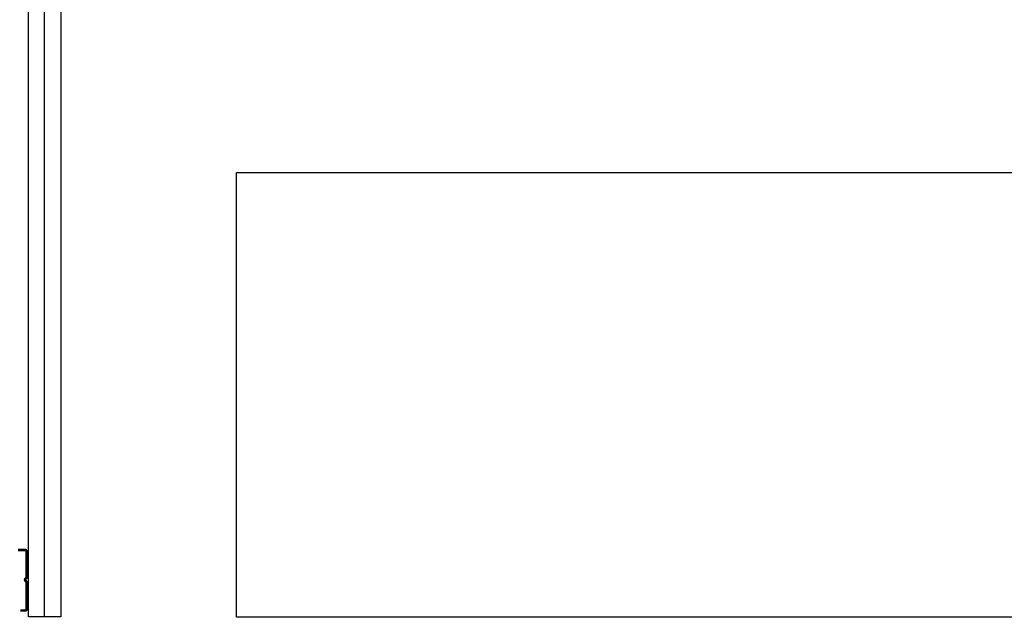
# Model space of a CAD drawing. Header units: inches. Extents: x 34737 to 291769, y 4926 to 74566.
# Tile 24 of 256: x 249366 to 249938, y 31257 to 31604. Entities that reach past the tile are written whole.
import ezdxf

# ---------------------------------------------------------------- set-up
doc = ezdxf.new("R2010")
doc.units = ezdxf.units.IN
doc.header["$LTSCALE"] = 300
doc.layers.add('!_A_52_NOVÉ KCIE', color=7, linetype='Continuous', lineweight=13, true_color=0xa30000)
doc.layers.add('UK3', color=3, linetype='Continuous')

msp = doc.modelspace()

# ---------------------------------------------------------------- linework, layer by layer
at = {"layer": '!_A_52_NOVÉ KCIE', "color": 7, "lineweight": -3}
for points in [[(249371.38, 34025.03), (249390.13, 34025.03), (249390.13, 31257.53), (249371.38, 31257.53)], [(249492.13, 31515.32), (250692.13, 31515.32), (250692.13, 31257.32), (249492.13, 31257.32)]]:
    msp.add_lwpolyline(points, close=True, dxfattribs=at)
for points in [[(249380.75, 31257.53), (249380.75, 34025.03)], [(249390.13, 34010.03), (249390.13, 31257.53)]]:
    msp.add_lwpolyline(points, dxfattribs=at)
at = {"layer": 'UK3', "color": 7, "lineweight": -3, "const_width": 1.5, "flags": 128}
msp.add_lwpolyline([(249366.73, 31261.28), (249369.45, 31261.28, 0.414214), (249370.39, 31262.21), (249370.39, 31277.41, 0.267949), (249369.92, 31278.22, -0.57735), (249369.92, 31279.84, 0.267949), (249370.39, 31280.66), (249370.39, 31295.46, 0.414214), (249369.45, 31296.4), (249365.24, 31296.4, 0.247529)], format="xyb", dxfattribs=at)

doc.saveas('drawing.dxf')
